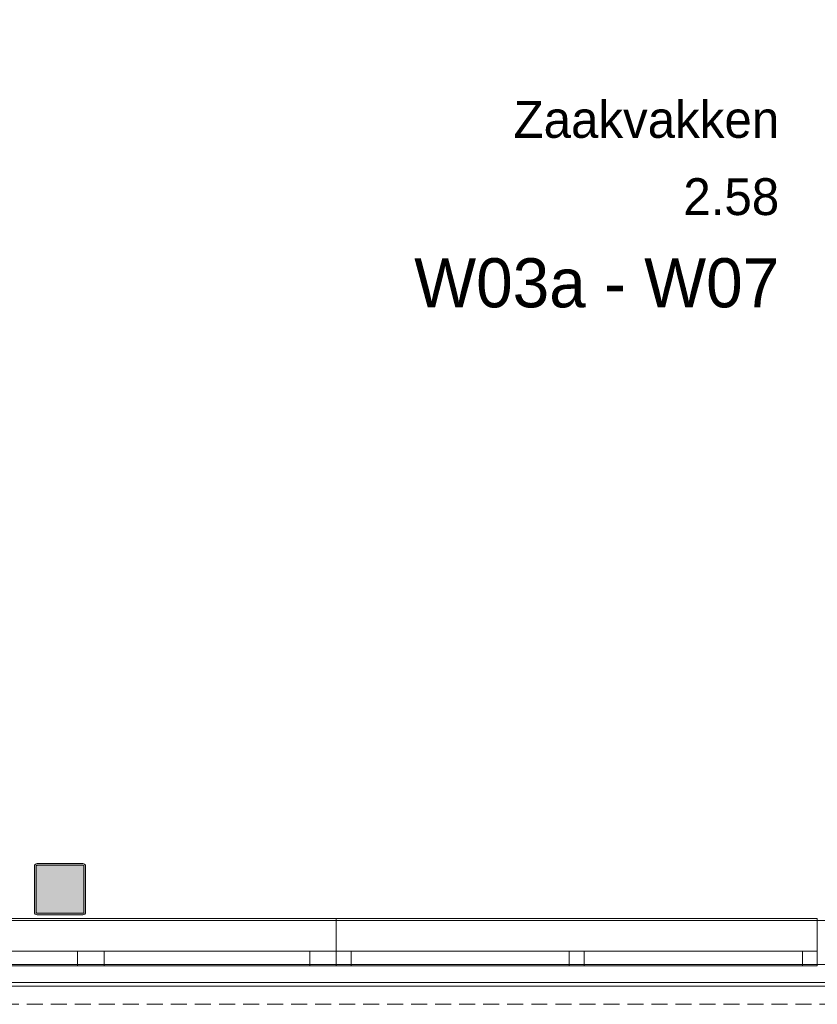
# Model space of a CAD drawing. Header units: millimetres. Extents: x -409 to 257590, y -7854 to 67330.
# Tile 172 of 205: x 81413 to 85310, y -409 to 4400. Entities that reach past the tile are written whole.
import ezdxf
from ezdxf.enums import TextEntityAlignment as Align

# ---------------------------------------------------------------- set-up
doc = ezdxf.new("R2010")
doc.units = ezdxf.units.MM
doc.header["$MEASUREMENT"] = 0
doc.linetypes.add('B0702', pattern=[117.37, 78.119999, -39.250001])
for name, color, linetype in [('New_21 Buitenwanden', 7, 'Continuous'), ('New_21 Buitenwanden Ramen', 7, 'Continuous'), ('New_23 Vloeren', 7, 'Continuous'), ('New_41 Buitenwandafwerking houten latten', 7, 'Continuous'), ('New_Z Ruimtefuncties', 7, 'Continuous'), ('New_Z Ruimtefuncties Zone omranding', 7, 'Continuous'), ('New_Z Ruimtefuncties Zone tekst', 7, 'Continuous'), ('S-COLS-____-OTLN.RVT S', 7, 'Continuous'), ('S-COLS-____-OTLN.RVT S 2D arcering', 7, 'Continuous')]:
    doc.layers.add(name, color=color, linetype=linetype)
doc.styles.add('GENERATED_STYLE_1', font='txt')
doc.styles.add('GENERATED_STYLE_2', font='txt')

# ---------------------------------------------------------------- blocks, each defined once
blk = doc.blocks.new('Slab_1_2', base_point=(0, 42578.3))
at = {"layer": 'New_23 Vloeren', "color": 1, "linetype": 'Continuous', "lineweight": 0, "flags": 128}
blk.add_lwpolyline([(61758.1, 8599), (73460, 8599), (73460, 0), (99110, 0), (99110, 26125), (66860, 26125), (61760, 26125)], dxfattribs=at)
blk = doc.blocks.new('Wall_210_2', base_point=(99110, 0))
at = {"layer": 'New_21 Buitenwanden', "color": 8, "linetype": 'Continuous', "lineweight": 0, "true_color": 0x778488}
for p, q in [((73316, -214), (99254, -214)), ((73246, -302), (99324, -302))]:
    blk.add_line(p, q, dxfattribs=at)
at = {"layer": 'New_21 Buitenwanden', "color": 8, "linetype": 'Continuous', "lineweight": 0, "true_color": 0x778488, "flags": 128}
for points in [[(99110, 0), (73460, 0)], [(73140, -320), (99412, -320)]]:
    blk.add_lwpolyline(points, dxfattribs=at)
blk = doc.blocks.new('Column 359[42]_2', base_point=(0.5, 3))
at = {"layer": 'S-COLS-____-OTLN.RVT S 2D arcering', "linetype": 'Continuous', "lineweight": 0, "true_color": 0x778488}
h = blk.add_hatch(color=8, dxfattribs=at)
h.paths.add_polyline_path([(81485.5, 41), (81486.5, 36), (81489.3, 31.8), (81493.5, 28.9), (81498.5, 28), (81722.5, 28), (81727.5, 28.9), (81731.7, 31.8), (81734.5, 36), (81735.5, 41), (81735.5, 265), (81734.5, 269.9), (81731.7, 274.1), (81727.5, 277), (81722.5, 278), (81498.5, 278), (81493.5, 277), (81489.3, 274.1), (81486.5, 269.9), (81485.5, 265)])
h.paths.add_polyline_path([(81722.5, 36), (81498.5, 36), (81496.6, 36.3), (81495, 37.4), (81493.9, 39), (81493.5, 41), (81493.5, 265), (81493.9, 266.9), (81495, 268.5), (81496.6, 269.6), (81498.5, 270), (81722.5, 270), (81724.4, 269.6), (81726.1, 268.5), (81727.1, 266.9), (81727.5, 265), (81727.5, 41), (81727.1, 39), (81726.1, 37.4), (81724.4, 36.3)], flags=0)
blk.add_hatch(color=8, dxfattribs=at).paths.add_polyline_path([(81722.5, 270), (81498.5, 270), (81496.6, 269.6), (81495, 268.5), (81493.9, 266.9), (81493.5, 265), (81493.5, 41), (81493.9, 39), (81495, 37.4), (81496.6, 36.3), (81498.5, 36), (81722.5, 36), (81724.4, 36.3), (81726.1, 37.4), (81727.1, 39), (81727.5, 41), (81727.5, 265), (81727.1, 266.9), (81726.1, 268.5), (81724.4, 269.6)])
at = {"layer": 'S-COLS-____-OTLN.RVT S', "color": 1, "linetype": 'Continuous', "lineweight": 0}
for p, q in [((81486.5, 269.9), (81485.5, 265)), ((81485.5, 265), (81485.5, 41)), ((81489.3, 274.1), (81486.5, 269.9)), ((81493.5, 277), (81489.3, 274.1)), ((81498.5, 278), (81493.5, 277)), ((81493.5, 265), (81493.9, 266.9)), ((81493.5, 41), (81493.5, 265)), ((81493.9, 266.9), (81495, 268.5)), ((81495, 268.5), (81496.6, 269.6)), ((81496.6, 269.6), (81498.5, 270)), ((81722.5, 278), (81498.5, 278)), ((81498.5, 270), (81722.5, 270)), ((81727.5, 277), (81722.5, 278)), ((81722.5, 270), (81724.4, 269.6)), ((81724.4, 269.6), (81726.1, 268.5)), ((81726.1, 268.5), (81727.1, 266.9)), ((81727.1, 266.9), (81727.5, 265)), ((81731.7, 274.1), (81727.5, 277)), ((81727.5, 265), (81727.5, 41)), ((81734.5, 269.9), (81731.7, 274.1)), ((81735.5, 265), (81734.5, 269.9)), ((81735.5, 41), (81735.5, 265)), ((81485.5, 41), (81486.5, 36)), ((81486.5, 36), (81489.3, 31.8)), ((81489.3, 31.8), (81493.5, 28.9)), ((81493.9, 39), (81493.5, 41)), ((81493.5, 28.9), (81498.5, 28)), ((81495, 37.4), (81493.9, 39)), ((81496.6, 36.3), (81495, 37.4)), ((81498.5, 36), (81496.6, 36.3)), ((81722.5, 36), (81498.5, 36)), ((81498.5, 28), (81722.5, 28)), ((81724.4, 36.3), (81722.5, 36)), ((81722.5, 28), (81727.5, 28.9)), ((81726.1, 37.4), (81724.4, 36.3)), ((81727.1, 39), (81726.1, 37.4)), ((81727.5, 41), (81727.1, 39)), ((81727.5, 28.9), (81731.7, 31.8)), ((81731.7, 31.8), (81734.5, 36)), ((81734.5, 36), (81735.5, 41))]:
    blk.add_line(p, q, dxfattribs=at)
blk = doc.blocks.new('Zaakvakken_2.58_54_2', base_point=(84210, 3478.3))
at = {"layer": 'New_Z Ruimtefuncties Zone tekst', "color": 2, "lineweight": 0}
for tag, height, style, p in [('DUMMY_938', 180, 'GENERATED_STYLE_1', (85123.9, 4044)), ('ROOM_NAME', 180, 'GENERATED_STYLE_1', (85123.9, 4002.9)), ('DUMMY_939', 180, 'GENERATED_STYLE_1', (85123.9, 3666.9)), ('ROOM_NUMBER', 180, 'GENERATED_STYLE_1', (85123.9, 3625.7)), ('stWallCovering', 240, 'GENERATED_STYLE_2', (85123.9, 3234.9))]:
    blk.add_attdef(tag, text='', height=height, dxfattribs=dict(at, style=style)).set_placement(p, align=Align.TOP_RIGHT)
at = {"layer": 'New_Z Ruimtefuncties Zone tekst', "color": 2, "lineweight": 0, "style": 'GENERATED_STYLE_2'}
blk.add_attdef('DUMMY_940', text='', height=240, dxfattribs=at).set_placement((83296.1, 3289.7), align=Align.TOP_LEFT)
blk = doc.blocks.new('Curtain Wall_72_2')
at = {"layer": 'New_41 Buitenwandafwerking houten latten', "color": 253, "linetype": 'B0702', "lineweight": 0, "true_color": 0x99a3a6, "flags": 128}
blk.add_lwpolyline([(73467, -409), (73513, -409), (73613, -409), (73713, -409), (73813, -409), (73859, -409), (73959, -409), (74059, -409), (74159, -409), (74205, -409), (74305, -409), (74405, -409), (74505, -409), (74551, -409), (74651, -409), (74751, -409), (74851, -409), (74897, -409), (74997, -409), (75097, -409), (75197, -409), (75243, -409), (75343, -409), (75443, -409), (75543, -409), (75589, -409), (75689, -409), (75789, -409), (75889, -409), (75935, -409), (76035, -409), (76135, -409), (76235, -409), (76281, -409), (76381, -409), (76481, -409), (76581, -409), (76627, -409), (76727, -409), (76827, -409), (76927, -409), (76973, -409), (77073, -409), (77173, -409), (77273, -409), (77319, -409), (77419, -409), (77519, -409), (77619, -409), (77665, -409), (77765, -409), (77865, -409), (77965, -409), (78011, -409), (78111, -409), (78211, -409), (78311, -409), (78357, -409), (78457, -409), (78557, -409), (78657, -409), (78703, -409), (78803, -409), (78903, -409), (79003, -409), (79049, -409), (79149, -409), (79249, -409), (79349, -409), (79395, -409), (79495, -409), (79595, -409), (79695, -409), (79741, -409.1), (79841, -409.1), (79941, -409.1), (80041, -409.1), (80087, -409.1), (80187, -409.1), (80287, -409.1), (80387, -409.1), (80433, -409.1), (80533, -409.1), (80633, -409.1), (80733, -409.1), (80779, -409.1), (80879, -409.1), (80979, -409.1), (81079, -409.1), (81125, -409.1), (81225, -409.1), (81325, -409.1), (81425, -409.1), (81471, -409.1), (81571, -409.1), (81671, -409.1), (81771, -409.1), (81817, -409.1), (81917, -409.1), (82017, -409.1), (82117, -409.1), (82163, -409.1), (82263, -409.1), (82363, -409.1), (82463, -409.1), (82509, -409.1), (82609, -409.1), (82709, -409.1), (82809, -409.1), (82855, -409.1), (82955, -409.1), (83055, -409.1), (83155, -409.1), (83201, -409.1), (83301, -409.1), (83401, -409.1), (83501, -409.1), (83547, -409.1), (83647, -409.1), (83747, -409.1), (83847, -409.1), (83893, -409.1), (83993, -409.1), (84093, -409.1), (84193, -409.1), (84239, -409.1), (84339, -409.1), (84439, -409.1), (84539, -409.1), (84585, -409.1), (84685, -409.1), (84785, -409.1), (84885, -409.1), (84931, -409.1), (85031, -409.1), (85131, -409.1), (85231, -409.1), (85277, -409.1), (85377, -409.1), (85477, -409.1), (85577, -409.1), (85623, -409.1), (85723, -409.1), (85823, -409.1), (85923, -409.1), (85969, -409.1), (86069, -409.1), (86169, -409.1), (86269, -409.1), (86315, -409.1), (86415, -409.1), (86515, -409.1), (86615, -409.1), (86661, -409.1), (86761, -409.1), (86861, -409.1), (86961, -409.1), (87007, -409.1), (87107, -409.1), (87207, -409.1), (87307, -409.1), (87353, -409.1), (87453, -409.1), (87553, -409.1), (87653, -409.1), (87699, -409.1), (87799, -409.1), (87899, -409.1), (87999, -409.1), (88045, -409.1), (88145, -409.1), (88245, -409.1), (88345, -409.1), (88391, -409.1), (88491, -409.1), (88591, -409.1), (88691, -409.1)], dxfattribs=at)
blk = doc.blocks.new('Rnx horizontaal 22_38')
at = {"layer": 'New_21 Buitenwanden Ramen', "color": 1, "linetype": 'Continuous', "lineweight": 0}
for p, q in [((-1170, 150), (-1170, 160)), ((-1170, 160), (1170, 160)), ((1170, 160), (1170, 150)), ((-1170, 0), (-1097, 0)), ((-1097, 0), (-1097, -72)), ((-1097, 0), (-93.5, 0)), ((-93.5, -72), (-93.5, 0)), ((-93.5, 0), (-57, 0)), ((-57, 0), (36.5, 0)), ((36.5, 0), (36.5, -72)), ((36.5, 0), (1040, 0)), ((1040, -72), (1040, 0)), ((1040, 0), (1170, 0)), ((-1097, -72), (-1170, -72)), ((-93.5, -72), (-1097, -72)), ((-57, -72), (-93.5, -72)), ((36.5, -72), (-57, -72)), ((1040, -72), (36.5, -72)), ((1170, -72), (1040, -72))]:
    blk.add_line(p, q, dxfattribs=at)
at = {"layer": 'New_21 Buitenwanden Ramen', "color": 9, "linetype": 'Continuous', "lineweight": 0}
for p, q in [((-1170, 135), (-1170, 150)), ((1170, 135), (1170, 150)), ((-1170, 0), (-1170, 135)), ((1170, 0), (1170, 135)), ((-1170, -54), (-1170, 0)), ((-1170, -54), (-1170, 0)), ((1170, -54), (1170, 0)), ((1170, -54), (1170, 0)), ((-1170, -72), (-1170, -54)), ((-1170, -72), (-1170, -54)), ((1170, -72), (1170, -54)), ((1170, -72), (1170, -54))]:
    blk.add_line(p, q, dxfattribs=at)
blk = doc.blocks.new('Rnx horizontaal 22_41')
at = {"layer": 'New_21 Buitenwanden Ramen', "color": 1, "linetype": 'Continuous', "lineweight": 0}
for p, q in [((-1175, 150), (-1175, 160)), ((-1175, 160), (1175, 160)), ((1175, 160), (1175, 150)), ((-1175, 0), (-1102, 0)), ((-1102, 0), (-1102, -72)), ((-1102, 0), (-36.5, 0)), ((-36.5, -72), (-36.5, 0)), ((-36.5, 0), (0, 0)), ((0, 0), (36.5, 0)), ((36.5, 0), (36.5, -72)), ((36.5, 0), (1102, 0)), ((1102, -72), (1102, 0)), ((1102, 0), (1175, 0)), ((-1102, -72), (-1175, -72)), ((-36.5, -72), (-1102, -72)), ((0, -72), (-36.5, -72)), ((36.5, -72), (0, -72)), ((1102, -72), (36.5, -72)), ((1175, -72), (1102, -72))]:
    blk.add_line(p, q, dxfattribs=at)
at = {"layer": 'New_21 Buitenwanden Ramen', "color": 9, "linetype": 'Continuous', "lineweight": 0}
for p, q in [((-1175, 135), (-1175, 150)), ((1175, 135), (1175, 150)), ((-1175, 0), (-1175, 135)), ((1175, 0), (1175, 135)), ((-1175, -54), (-1175, 0)), ((-1175, -54), (-1175, 0)), ((1175, -54), (1175, 0)), ((1175, -54), (1175, 0)), ((-1175, -72), (-1175, -54)), ((-1175, -72), (-1175, -54)), ((1175, -72), (1175, -54)), ((1175, -72), (1175, -54))]:
    blk.add_line(p, q, dxfattribs=at)
blk = doc.blocks.new('Wall_503_2', base_point=(99110, 0))
at = {"layer": 'New_21 Buitenwanden Ramen', "color": 1, "linetype": 'Continuous', "lineweight": 0, "zscale": 1000}
for name, p in [('Rnx horizontaal 22_38', (81790, -150)), ('Rnx horizontaal 22_41', (84135, -150))]:
    blk.add_blockref(name, p, dxfattribs=at)

msp = doc.modelspace()

# ---------------------------------------------------------------- linework, layer by layer
at = {"layer": 'New_Z Ruimtefuncties Zone omranding', "color": 211, "linetype": 'Continuous', "lineweight": 0, "true_color": 0xffaaff, "flags": 128}
msp.add_lwpolyline([(80610, 8850), (80610.6, 0), (81485, 0), (85735, 0), (87660, 0), (87660, 8849.3), (85485, 8850.4), (85485, 8850), (81485, 8850)], close=True, dxfattribs=at)

# ---------------------------------------------------------------- block references
at = {"layer": 'New_21 Buitenwanden', "color": 8, "lineweight": 0, "true_color": 0x778488}
for name in ['Wall_503_2', 'Wall_210_2']:
    msp.add_blockref(name, (99110, 0), dxfattribs=at)
at = {"layer": 'New_23 Vloeren', "color": 1, "linetype": 'Continuous', "lineweight": 0}
msp.add_blockref('Slab_1_2', (0, 42578.3), dxfattribs=at)
at = {"layer": 'New_41 Buitenwandafwerking houten latten', "linetype": 'Continuous', "lineweight": 0}
msp.add_blockref('Curtain Wall_72_2', (0, 0), dxfattribs=at)
at = {"layer": 'New_Z Ruimtefuncties', "color": 2, "linetype": 'Continuous', "lineweight": 0}
msp.add_blockref('Zaakvakken_2.58_54_2', (84210, 3478.3), dxfattribs=at).add_auto_attribs({'ROOM_NAME': 'Zaakvakken', 'ROOM_NUMBER': '2.58', 'stWallCovering': 'W03a - W07'})
at = {"layer": 'S-COLS-____-OTLN.RVT S', "color": 1, "linetype": 'Continuous', "lineweight": 0}
msp.add_blockref('Column 359[42]_2', (0.5, 3), dxfattribs=at)

doc.saveas('drawing.dxf')
